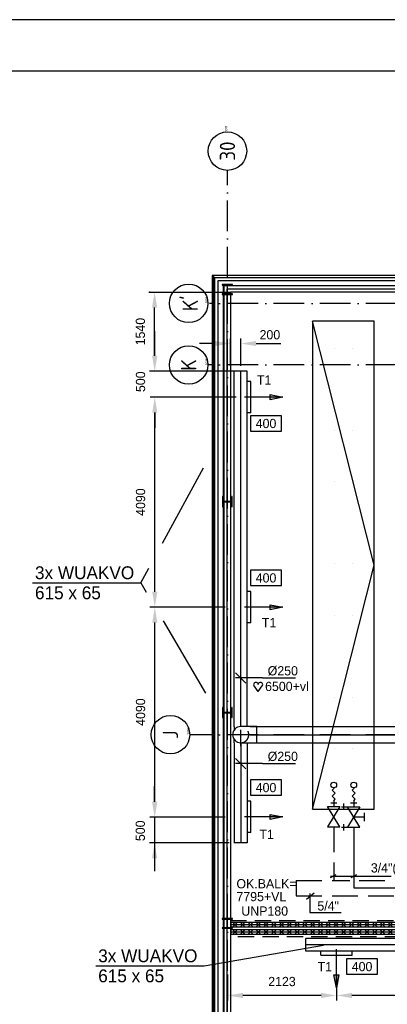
# Model space of a CAD drawing. Extents: x 25315 to 170951, y 867852 to 951952.
# Tile 39 of 119: x 51020 to 58175, y 932777 to 951952. Entities that reach past the tile are written whole.
import ezdxf
from ezdxf.enums import TextEntityAlignment as Align

# ---------------------------------------------------------------- set-up
doc = ezdxf.new("R2010")
doc.units = 0
doc.header["$LTSCALE"] = 100
for name, pattern in [('2322107', [2000, 1000, 1000]), ('2322108', [7, 5, -2]), ('CENTER2', [11.25, 7.5, -1.25, 1.25, -1.25]), ('CENTER4', [5, 3.125, -0.625, 0.625, -0.625]), ('DASHDOT', [9, 6, -1.5, 0, -1.5]), ('HIDDEN2', [4.7625, 3.175, -1.5875]), ('HIDDENINV', [3.75, 0, -1.25, 2.5])]:
    doc.linetypes.add(name, pattern=pattern)
doc.layers.get('0').update_dxf_attribs({"linetype": 'CONTINUOUS'})
doc.layers.get('DEFPOINTS').update_dxf_attribs({"linetype": 'CONTINUOUS'})
for name, color, linetype in [('00KAD025', 2, 'CONTINUOUS'), ('00KAD070', 5, 'CONTINUOUS'), ('AL$7----_STRAMIEN', 1, 'DASHDOT'), ('ALN-----_BLOCKNAAM', 2, 'CONTINUOUS'), ('ALXA7---_KALKZVUIL', 1, 'CONTINUOUS'), ('BOUW', 8, 'CONTINUOUS'), ('WL561---', 4, 'CONTINUOUS'), ('WL561---_AANVOER', 4, 'CONTINUOUS'), ('WL561---_RETOUR', 4, 'CONTINUOUS'), ('WL570---', 3, 'CONTINUOUS'), ('WL570---_HARTLIJN', 7, 'CONTINUOUS'), ('WL570---_RETOUR', 3, 'CONTINUOUS'), ('WL570---_TOEVOER', 3, 'CONTINUOUS'), ('WM561---', 1, 'CONTINUOUS'), ('WM570---', 1, 'CONTINUOUS')]:
    doc.layers.add(name, color=color, linetype=linetype)
doc.styles.add('BURO-018', font='BUROFONT.shx', dxfattribs={"height": 180})
doc.styles.get("Standard").update_dxf_attribs({"font": 'ISOCP'})
doc.dimstyles.new('CEES', dxfattribs={"dimscale": 100, "dimtxt": 3, "dimasz": 3, "dimexe": 1, "dimexo": 1, "dimgap": 1.5, "dimtad": 0, "dimdec": 0, "dimzin": 0, "dimtxsty": 'BURO-018', "dimcen": -3, "dimdle": 1.25, "dimclrd": 1, "dimclre": 1, "dimclrt": 1, "dimazin": 3, "dimtfac": 0.75, "dimtdec": 0, "dimtofl": 0, "dimtmove": 0, "dimatfit": 3, "dimtvp": 1.5, "dimtolj": 1, "dimtzin": 0})

# ---------------------------------------------------------------- blocks, each defined once
blk = doc.blocks.new('*U40')
at = {"layer": 'ALXA7---_KALKZVUIL', "color": 0}
for p, q in [((5054, 63030), (5154, 63130)), ((5154, 63030), (5054, 63130)), ((5205, 63030), (5305, 63130)), ((5305, 63030), (5205, 63130)), ((5357, 63030), (5457, 63130)), ((5457, 63030), (5357, 63130)), ((5508, 63030), (5608, 63130)), ((5608, 63030), (5508, 63130)), ((5659, 63030), (5759, 63130)), ((5759, 63030), (5659, 63130)), ((5810, 63030), (5910, 63130)), ((5910, 63030), (5810, 63130)), ((5962, 63030), (6062, 63130)), ((6062, 63030), (5962, 63130)), ((6113, 63030), (6213, 63130)), ((6213, 63030), (6113, 63130)), ((6264, 63030), (6364, 63130)), ((6364, 63030), (6264, 63130)), ((6415, 63030), (6515, 63130)), ((6515, 63030), (6415, 63130)), ((6566, 63030), (6666, 63130)), ((6666, 63030), (6566, 63130)), ((6718, 63030), (6818, 63130)), ((6818, 63030), (6718, 63130)), ((6869, 63030), (6969, 63130)), ((6969, 63030), (6869, 63130)), ((7020, 63030), (7120, 63130)), ((7120, 63030), (7020, 63130)), ((7171, 63030), (7271, 63130)), ((7271, 63030), (7171, 63130)), ((7322, 63030), (7422, 63130)), ((7422, 63030), (7322, 63130)), ((7474, 63030), (7574, 63130)), ((7574, 63030), (7474, 63130)), ((7625, 63030), (7725, 63130)), ((7725, 63030), (7625, 63130)), ((7776, 63030), (7876, 63130)), ((7876, 63030), (7776, 63130)), ((7927, 63030), (8027, 63130)), ((8027, 63030), (7927, 63130)), ((8078, 63030), (8178, 63130)), ((8178, 63030), (8078, 63130)), ((8230, 63030), (8330, 63130)), ((8330, 63030), (8230, 63130)), ((8381, 63030), (8481, 63130)), ((8481, 63030), (8381, 63130)), ((8532, 63030), (8632, 63130)), ((8632, 63030), (8532, 63130)), ((8683, 63030), (8783, 63130)), ((8783, 63030), (8683, 63130)), ((8834, 63030), (8934, 63130)), ((8934, 63030), (8834, 63130)), ((8986, 63030), (9086, 63130)), ((9086, 63030), (8986, 63130)), ((9137, 63030), (9237, 63130)), ((9237, 63030), (9137, 63130)), ((9288, 63030), (9388, 63130)), ((9388, 63030), (9288, 63130)), ((9439, 63030), (9539, 63130)), ((9539, 63030), (9439, 63130)), ((9590, 63030), (9690, 63130)), ((9690, 63030), (9590, 63130)), ((9742, 63030), (9842, 63130)), ((9842, 63030), (9742, 63130)), ((9893, 63030), (9993, 63130)), ((9993, 63030), (9893, 63130)), ((10044, 63030), (10144, 63130)), ((10144, 63030), (10044, 63130)), ((10195, 63030), (10295, 63130)), ((10295, 63030), (10195, 63130)), ((10347, 63030), (10447, 63130)), ((10447, 63030), (10347, 63130)), ((10498, 63030), (10598, 63130)), ((10598, 63030), (10498, 63130)), ((10649, 63030), (10749, 63130)), ((10749, 63030), (10649, 63130)), ((10800, 63030), (10900, 63130)), ((10900, 63030), (10800, 63130)), ((10951, 63030), (11051, 63130)), ((11051, 63030), (10951, 63130)), ((11103, 63030), (11203, 63130)), ((11203, 63030), (11103, 63130)), ((11254, 63030), (11354, 63130)), ((11354, 63030), (11254, 63130)), ((11405, 63030), (11505, 63130)), ((11505, 63030), (11405, 63130)), ((11556, 63030), (11656, 63130)), ((11656, 63030), (11556, 63130)), ((11707, 63030), (11807, 63130)), ((11807, 63030), (11707, 63130)), ((11859, 63030), (11959, 63130)), ((11959, 63030), (11859, 63130)), ((12010, 63030), (12110, 63130)), ((12110, 63030), (12010, 63130)), ((12161, 63030), (12261, 63130)), ((12261, 63030), (12161, 63130)), ((12312, 63030), (12412, 63130)), ((12412, 63030), (12312, 63130)), ((12463, 63030), (12563, 63130)), ((12563, 63030), (12463, 63130)), ((12615, 63030), (12715, 63130)), ((12715, 63030), (12615, 63130)), ((12766, 63030), (12866, 63130)), ((12866, 63030), (12766, 63130)), ((12917, 63030), (13017, 63130)), ((13017, 63030), (12917, 63130)), ((13068, 63030), (13168, 63130)), ((13168, 63030), (13068, 63130)), ((13219, 63030), (13319, 63130)), ((13319, 63030), (13219, 63130)), ((13371, 63030), (13471, 63130)), ((13471, 63030), (13371, 63130)), ((13522, 63030), (13622, 63130)), ((13622, 63030), (13522, 63130)), ((13673, 63030), (13773, 63130)), ((13773, 63030), (13673, 63130)), ((13824, 63030), (13924, 63130)), ((13924, 63030), (13824, 63130)), ((13976, 63030), (14076, 63130)), ((14076, 63030), (13976, 63130)), ((14127, 63030), (14227, 63130)), ((14227, 63030), (14127, 63130)), ((14278, 63030), (14378, 63130)), ((14378, 63030), (14278, 63130)), ((14429, 63030), (14529, 63130)), ((14529, 63030), (14429, 63130)), ((14580, 63030), (14680, 63130)), ((14680, 63030), (14580, 63130)), ((14732, 63030), (14832, 63130)), ((14832, 63030), (14732, 63130)), ((14883, 63030), (14983, 63130)), ((14983, 63030), (14883, 63130)), ((15034, 63030), (15134, 63130)), ((15134, 63030), (15034, 63130)), ((15185, 63030), (15285, 63130)), ((15285, 63030), (15185, 63130)), ((15336, 63030), (15436, 63130)), ((15436, 63030), (15336, 63130)), ((15488, 63030), (15588, 63130)), ((15588, 63030), (15488, 63130)), ((15639, 63030), (15739, 63130)), ((15739, 63030), (15639, 63130)), ((15790, 63030), (15890, 63130)), ((15890, 63030), (15790, 63130)), ((15941, 63030), (16041, 63130)), ((16041, 63030), (15941, 63130)), ((16092, 63030), (16192, 63130)), ((16192, 63030), (16092, 63130)), ((16244, 63030), (16344, 63130)), ((16344, 63030), (16244, 63130)), ((16395, 63030), (16495, 63130)), ((16495, 63030), (16395, 63130)), ((16546, 63030), (16646, 63130)), ((16646, 63030), (16546, 63130)), ((16697, 63030), (16797, 63130)), ((16797, 63030), (16697, 63130)), ((16848, 63030), (16948, 63130)), ((16948, 63030), (16848, 63130)), ((17000, 63030), (17100, 63130)), ((17100, 63030), (17000, 63130)), ((17151, 63030), (17251, 63130)), ((17251, 63030), (17151, 63130)), ((17302, 63030), (17402, 63130)), ((17402, 63030), (17302, 63130))]:
    blk.add_line(p, q, dxfattribs=at)
blk = doc.blocks.new('*U41')
at = {"layer": 'ALXA7---_KALKZVUIL', "color": 0}
for p, q in [((5054, 62887), (5154, 62987)), ((5154, 62887), (5054, 62987)), ((5205, 62887), (5305, 62987)), ((5305, 62887), (5205, 62987)), ((5357, 62887), (5457, 62987)), ((5457, 62887), (5357, 62987)), ((5508, 62887), (5608, 62987)), ((5608, 62887), (5508, 62987)), ((5659, 62887), (5759, 62987)), ((5759, 62887), (5659, 62987)), ((5810, 62887), (5910, 62987)), ((5910, 62887), (5810, 62987)), ((5962, 62887), (6062, 62987)), ((6062, 62887), (5962, 62987)), ((6113, 62887), (6213, 62987)), ((6213, 62887), (6113, 62987)), ((6264, 62887), (6364, 62987)), ((6364, 62887), (6264, 62987)), ((6415, 62887), (6515, 62987)), ((6515, 62887), (6415, 62987)), ((6566, 62887), (6666, 62987)), ((6666, 62887), (6566, 62987)), ((6718, 62887), (6818, 62987)), ((6818, 62887), (6718, 62987)), ((6869, 62887), (6969, 62987)), ((6969, 62887), (6869, 62987)), ((7020, 62887), (7120, 62987)), ((7120, 62887), (7020, 62987)), ((7171, 62887), (7271, 62987)), ((7271, 62887), (7171, 62987)), ((7322, 62887), (7422, 62987)), ((7422, 62887), (7322, 62987)), ((7474, 62887), (7574, 62987)), ((7574, 62887), (7474, 62987)), ((7625, 62887), (7725, 62987)), ((7725, 62887), (7625, 62987)), ((7776, 62887), (7876, 62987)), ((7876, 62887), (7776, 62987)), ((7927, 62887), (8027, 62987)), ((8027, 62887), (7927, 62987)), ((8078, 62887), (8178, 62987)), ((8178, 62887), (8078, 62987)), ((8230, 62887), (8330, 62987)), ((8330, 62887), (8230, 62987)), ((8381, 62887), (8481, 62987)), ((8481, 62887), (8381, 62987)), ((8532, 62887), (8632, 62987)), ((8632, 62887), (8532, 62987)), ((8683, 62887), (8783, 62987)), ((8783, 62887), (8683, 62987)), ((8834, 62887), (8934, 62987)), ((8934, 62887), (8834, 62987)), ((8986, 62887), (9086, 62987)), ((9086, 62887), (8986, 62987)), ((9137, 62887), (9237, 62987)), ((9237, 62887), (9137, 62987)), ((9288, 62887), (9388, 62987)), ((9388, 62887), (9288, 62987)), ((9439, 62887), (9539, 62987)), ((9539, 62887), (9439, 62987)), ((9590, 62887), (9690, 62987)), ((9690, 62887), (9590, 62987)), ((9742, 62887), (9842, 62987)), ((9842, 62887), (9742, 62987)), ((9893, 62887), (9993, 62987)), ((9993, 62887), (9893, 62987)), ((10044, 62887), (10144, 62987)), ((10144, 62887), (10044, 62987)), ((10195, 62887), (10295, 62987)), ((10295, 62887), (10195, 62987)), ((10347, 62887), (10447, 62987)), ((10447, 62887), (10347, 62987)), ((10498, 62887), (10598, 62987)), ((10598, 62887), (10498, 62987)), ((10649, 62887), (10749, 62987)), ((10749, 62887), (10649, 62987)), ((10800, 62887), (10900, 62987)), ((10900, 62887), (10800, 62987)), ((10951, 62887), (11051, 62987)), ((11051, 62887), (10951, 62987)), ((11103, 62887), (11203, 62987)), ((11203, 62887), (11103, 62987)), ((11254, 62887), (11354, 62987)), ((11354, 62887), (11254, 62987)), ((11405, 62887), (11505, 62987)), ((11505, 62887), (11405, 62987)), ((11556, 62887), (11656, 62987)), ((11656, 62887), (11556, 62987)), ((11707, 62887), (11807, 62987)), ((11807, 62887), (11707, 62987)), ((11859, 62887), (11959, 62987)), ((11959, 62887), (11859, 62987)), ((12010, 62887), (12110, 62987)), ((12110, 62887), (12010, 62987)), ((12161, 62887), (12261, 62987)), ((12261, 62887), (12161, 62987)), ((12312, 62887), (12412, 62987)), ((12412, 62887), (12312, 62987)), ((12463, 62887), (12563, 62987)), ((12563, 62887), (12463, 62987)), ((12615, 62887), (12715, 62987)), ((12715, 62887), (12615, 62987)), ((12766, 62887), (12866, 62987)), ((12866, 62887), (12766, 62987)), ((12917, 62887), (13017, 62987)), ((13017, 62887), (12917, 62987)), ((13068, 62887), (13168, 62987)), ((13168, 62887), (13068, 62987)), ((13219, 62887), (13319, 62987)), ((13319, 62887), (13219, 62987)), ((13371, 62887), (13471, 62987)), ((13471, 62887), (13371, 62987)), ((13522, 62887), (13622, 62987)), ((13622, 62887), (13522, 62987)), ((13673, 62887), (13773, 62987)), ((13773, 62887), (13673, 62987)), ((13824, 62887), (13924, 62987)), ((13924, 62887), (13824, 62987)), ((13976, 62887), (14076, 62987)), ((14076, 62887), (13976, 62987)), ((14127, 62887), (14227, 62987)), ((14227, 62887), (14127, 62987)), ((14278, 62887), (14378, 62987)), ((14378, 62887), (14278, 62987)), ((14429, 62887), (14529, 62987)), ((14529, 62887), (14429, 62987)), ((14580, 62887), (14680, 62987)), ((14680, 62887), (14580, 62987)), ((14732, 62887), (14832, 62987)), ((14832, 62887), (14732, 62987)), ((14883, 62887), (14983, 62987)), ((14983, 62887), (14883, 62987)), ((15034, 62887), (15134, 62987)), ((15134, 62887), (15034, 62987)), ((15185, 62887), (15285, 62987)), ((15285, 62887), (15185, 62987)), ((15336, 62887), (15436, 62987)), ((15436, 62887), (15336, 62987)), ((15488, 62887), (15588, 62987)), ((15588, 62887), (15488, 62987)), ((15639, 62887), (15739, 62987)), ((15739, 62887), (15639, 62987)), ((15790, 62887), (15890, 62987)), ((15890, 62887), (15790, 62987)), ((15941, 62887), (16041, 62987)), ((16041, 62887), (15941, 62987)), ((16092, 62887), (16192, 62987)), ((16192, 62887), (16092, 62987)), ((16244, 62887), (16344, 62987)), ((16344, 62887), (16244, 62987)), ((16395, 62887), (16495, 62987)), ((16495, 62887), (16395, 62987)), ((16546, 62887), (16646, 62987)), ((16646, 62887), (16546, 62987)), ((16697, 62887), (16797, 62987)), ((16797, 62887), (16697, 62987)), ((16848, 62887), (16948, 62987)), ((16948, 62887), (16848, 62987)), ((17000, 62887), (17100, 62987)), ((17100, 62887), (17000, 62987)), ((17151, 62887), (17251, 62987)), ((17251, 62887), (17151, 62987)), ((17302, 62887), (17402, 62987)), ((17402, 62887), (17302, 62987))]:
    blk.add_line(p, q, dxfattribs=at)
blk = doc.blocks.new('E001611600350$000')
at = {"color": 0, "linetype": 'HIDDENINV'}
for p, q in [((-8, -1.75), (-8, 1.75)), ((-8, 1.75), (8, 1.75)), ((8, 1.75), (8, -1.75)), ((8, -1.75), (-8, -1.75))]:
    blk.add_line(p, q, dxfattribs=at)
at = {"color": 0, "linetype": 'CONTINUOUS', "style": 'BURO-018'}
for tag, p in [('E_SGROEP', (4.5, 5)), ('E_SLET', (4.5, -3))]:
    blk.add_attdef(tag, text='', height=1.8, dxfattribs=at).set_placement(p, align=Align.MIDDLE)
blk = doc.blocks.new('1010')
at = {"layer": 'AL$7----_STRAMIEN', "color": 7, "linetype": 'CONTINUOUS'}
blk.add_circle((0, 750), 750, dxfattribs=at)
at = {"layer": 'ALN-----_BLOCKNAAM', "linetype": 'CONTINUOUS'}
blk.add_text('1010', height=100, dxfattribs=at).set_placement((0, 0))
blk = doc.blocks.new('HEA200')
at = {"color": 0, "linetype": 'CONTINUOUS'}
blk.add_lwpolyline([(3.25, 67, -0.41421356), (21.25, 85), (100, 85), (100, 95), (-100, 95), (-100, 85), (-21.25, 85, -0.41421356), (-3.25, 67), (-3.25, -67, -0.41421356), (-21.25, -85), (-100, -85), (-100, -95), (100, -95), (100, -85), (21.25, -85, -0.41421356), (3.25, -67)], format="xyb", close=True, dxfattribs=at)
blk = doc.blocks.new('1011')
at = {"layer": 'AL$7----_STRAMIEN', "color": 7, "linetype": 'CONTINUOUS'}
blk.add_circle((-750, 0), 750, dxfattribs=at)
at = {"layer": 'ALN-----_BLOCKNAAM', "linetype": 'CONTINUOUS'}
blk.add_text('1011', height=100, dxfattribs=at).set_placement((0, 0))
blk = doc.blocks.new('LU-1D-K-FA')
at = {"color": 0, "linetype": 'CONTINUOUS'}
for p, q in [((-0.5, 125), (0.5, 125)), ((-0.5, -125), (0.5, -125))]:
    blk.add_line(p, q, dxfattribs=at)
at = {"layer": 'WL570---_HARTLIJN', "linetype": 'CENTER2'}
blk.add_line((-0.5, 0), (0.5, 0), dxfattribs=at)
blk = doc.blocks.new('LU-PIJL7')
at = {"color": 0, "linetype": 'CONTINUOUS'}
for p, q in [((0, 0), (-15, 0)), ((-5, -1), (-5, 1)), ((-5, 1), (0, 0)), ((0, 0), (-5, -1))]:
    blk.add_line(p, q, dxfattribs=at)
blk.add_solid([(-5, 1), (-5, -1), (0, 0)], dxfattribs=at)
blk = doc.blocks.new('LU-ORND')
at = {"color": 0, "linetype": 'CONTINUOUS'}
for p, q in [((-3, 1.5), (-3, -1.5)), ((3, 1.5), (-3, 1.5)), ((3, -1.5), (3, 1.5)), ((-3, -1.5), (3, -1.5))]:
    blk.add_line(p, q, dxfattribs=at)
blk = doc.blocks.new('*D61')
at = {"color": 1, "linetype": 'BYBLOCK'}
for p, q in [((55022, 634639), (53550, 634639)), ((53650, 630849), (53650, 634339)), ((55022, 630549), (53550, 630549))]:
    blk.add_line(p, q, dxfattribs=at)
for points in [[(53600, 634339), (53700, 634339), (53650, 634639)], [(53600, 630849), (53700, 630849), (53650, 630549)]]:
    blk.add_solid(points, dxfattribs=at)
at = {"layer": 'DEFPOINTS', "color": 0, "linetype": 'BYBLOCK'}
for p in [(53650, 634639), (55122, 634639), (55122, 630549)]:
    blk.add_point(p, dxfattribs=at)
at = {"color": 1, "linetype": 'BYBLOCK', "insert": (53373, 632594), "char_height": 180, "attachment_point": 5, "rotation": 90, "style": 'BURO-018'}
blk.add_mtext('\\A1;4090', dxfattribs=at)
blk = doc.blocks.new('*D62')
at = {"color": 1, "linetype": 'BYBLOCK'}
for p, q in [((53750, 638729), (53750, 638729)), ((53650, 634939), (53650, 638429)), ((53750, 634639), (53750, 634639))]:
    blk.add_line(p, q, dxfattribs=at)
for points in [[(53600, 638429), (53700, 638429), (53650, 638729)], [(53600, 634939), (53700, 634939), (53650, 634639)]]:
    blk.add_solid(points, dxfattribs=at)
at = {"layer": 'DEFPOINTS', "color": 0, "linetype": 'BYBLOCK'}
for p in [(53650, 638729), (53650, 638729), (53650, 634639)]:
    blk.add_point(p, dxfattribs=at)
at = {"color": 1, "linetype": 'BYBLOCK', "insert": (53373, 636684), "char_height": 180, "attachment_point": 5, "rotation": 90, "style": 'BURO-018'}
blk.add_mtext('\\A1;4090', dxfattribs=at)
blk = doc.blocks.new('*D63')
at = {"color": 1, "linetype": 'BYBLOCK'}
for p, q in [((53550, 640774), (53546, 640774)), ((53646, 639535), (53646, 640474)), ((53550, 639235), (53546, 639235))]:
    blk.add_line(p, q, dxfattribs=at)
for points in [[(53596, 640474), (53696, 640474), (53646, 640774)], [(53596, 639535), (53696, 639535), (53646, 639235)]]:
    blk.add_solid(points, dxfattribs=at)
at = {"layer": 'DEFPOINTS', "color": 0, "linetype": 'BYBLOCK'}
for p in [(53646, 640774), (53650, 640774), (53650, 639235)]:
    blk.add_point(p, dxfattribs=at)
at = {"color": 1, "linetype": 'BYBLOCK', "insert": (53369, 640005), "char_height": 180, "attachment_point": 5, "rotation": 90, "style": 'BURO-018'}
blk.add_mtext('\\A1;1540', dxfattribs=at)
blk = doc.blocks.new('*U65', base_point=(55322, 166846))
at = {"layer": 'WM570---', "linetype": 'CONTINUOUS'}
for p, q in [((55222, 166946), (55422, 166746)), ((55747, 166846), (55222, 166846)), ((55747, 166846), (56387, 166846))]:
    blk.add_line(p, q, dxfattribs=at)
at = {"layer": 'WM570---', "linetype": 'CONTINUOUS', "style": 'BURO-018'}
blk.add_text('%%c250', height=180, dxfattribs=at).set_placement((55847, 166896))
blk = doc.blocks.new('LU-1D-K-13B')
at = {"color": 0, "linetype": 'CONTINUOUS'}
for p, q in [((-0.5, 157.5), (0.5, 157.5)), ((-0.5, -157.5), (0.5, -157.5))]:
    blk.add_line(p, q, dxfattribs=at)
at = {"layer": 'WL570---_HARTLIJN', "linetype": 'CENTER2'}
blk.add_line((-0.5, 0), (0.5, 0), dxfattribs=at)
blk = doc.blocks.new('*U69', base_point=(55322, 165897))
at = {"layer": 'WM570---', "linetype": 'CONTINUOUS'}
for p, q in [((55222, 165997), (55422, 165797)), ((55747, 165897), (55222, 165897)), ((55747, 165897), (56387, 165897))]:
    blk.add_line(p, q, dxfattribs=at)
at = {"layer": 'WM570---', "linetype": 'CONTINUOUS', "style": 'BURO-018'}
blk.add_text('%%c250', height=180, dxfattribs=at).set_placement((55847, 165947))
blk = doc.blocks.new('*D70')
at = {"color": 1, "linetype": 'BYBLOCK'}
for p, q in [((55064, 627486), (55064, 626976)), ((57187, 627486), (57187, 626976)), ((56887, 627076), (55364, 627076))]:
    blk.add_line(p, q, dxfattribs=at)
for points in [[(55364, 627126), (55364, 627026), (55064, 627076)], [(56887, 627126), (56887, 627026), (57187, 627076)]]:
    blk.add_solid(points, dxfattribs=at)
at = {"layer": 'DEFPOINTS', "color": 0, "linetype": 'BYBLOCK'}
for p in [(55064, 627586), (57187, 627586), (55064, 627076)]:
    blk.add_point(p, dxfattribs=at)
at = {"color": 1, "linetype": 'BYBLOCK', "insert": (56125, 627346), "char_height": 180, "attachment_point": 5, "style": 'BURO-018'}
blk.add_mtext('\\A1;2123', dxfattribs=at)
blk = doc.blocks.new('*D71')
at = {"color": 1, "linetype": 'BYBLOCK'}
for p, q in [((57187, 627486), (57187, 626976)), ((61327, 627486), (61327, 626976)), ((61027, 627076), (57487, 627076))]:
    blk.add_line(p, q, dxfattribs=at)
for points in [[(57487, 627126), (57487, 627026), (57187, 627076)], [(61027, 627126), (61027, 627026), (61327, 627076)]]:
    blk.add_solid(points, dxfattribs=at)
at = {"layer": 'DEFPOINTS', "color": 0, "linetype": 'BYBLOCK'}
for p in [(57187, 627586), (61327, 627586), (57187, 627076)]:
    blk.add_point(p, dxfattribs=at)
at = {"color": 1, "linetype": 'BYBLOCK', "insert": (59257, 627346), "char_height": 180, "attachment_point": 5, "style": 'BURO-018'}
blk.add_mtext('\\A1;4140', dxfattribs=at)
blk = doc.blocks.new('3048301A')
at = {"color": 0, "linetype": 'CONTINUOUS'}
for p, q in [((-1, 2.5), (1, 2.5)), ((0, 0), (0, 2.5)), ((-2.5, 1.5), (2.5, -1.5)), ((-2.5, -3), (-2.5, 1.5)), ((2.5, 1.5), (-2.5, -1.5)), ((2.5, -3), (2.5, 1.5)), ((-3.25, -2.5), (-1.75, -2.5)), ((1.75, -2.5), (3.25, -2.5))]:
    blk.add_line(p, q, dxfattribs=at)
at = {"color": 0, "linetype": 'CONTINUOUS', "style": 'BURO-018', "flags": 1}
blk.add_attdef('CV_MATCODE', (0, 0), '', height=1.8, dxfattribs=at)
blk = doc.blocks.new('3048301')
at = {"color": 0, "linetype": 'CONTINUOUS'}
for p, q in [((-2.5, 1.5), (2.5, -1.5)), ((-2.5, -1.5), (-2.5, 1.5)), ((2.5, 1.5), (-2.5, -1.5)), ((2.5, -1.5), (2.5, 1.5))]:
    blk.add_line(p, q, dxfattribs=at)
at = {"color": 0, "linetype": 'CONTINUOUS', "style": 'BURO-018', "flags": 1}
blk.add_attdef('CV_MATCODE', (0, 0), '', height=1.8, dxfattribs=at)
blk = doc.blocks.new('LU-1D-BHSI--1-13B5-Q1')
at = {"color": 0, "linetype": 'CONTINUOUS'}
for p, q in [((0, 157.5), (-315, 157.5)), ((-315, 157.5), (-315, -157.5)), ((-315, -157.5), (0, -157.5))]:
    blk.add_line(p, q, dxfattribs=at)
at = {"color": 7, "linetype": 'HIDDEN2'}
blk.add_ellipse((0, 0), major_axis=(0, 157.5), ratio=1, start_param=0, end_param=3.1415927, dxfattribs=at)
at = {"color": 0, "linetype": 'CONTINUOUS'}
blk.add_ellipse((0, 0), major_axis=(0, 157.5), ratio=1, start_param=3.1415927, end_param=6.2831853, dxfattribs=at)
at = {"layer": 'WL570---_HARTLIJN', "linetype": 'CENTER4'}
for p, q in [((0, 220.5), (0, -220.5)), ((-315, 0), (0, 0))]:
    blk.add_line(p, q, dxfattribs=at)
blk = doc.blocks.new('HART')
at = {"color": 1}
for q in [(-39.7, 52.4), (39.7, 52.4)]:
    blk.add_line((0, 0), q, dxfattribs=at)
for centre, start, end in [((-22.1, 65.7), 0, 217.18669), ((22.1, 65.7), 322.81331, 180)]:
    blk.add_arc(centre, 22.1, start, end, dxfattribs=at)

msp = doc.modelspace()

# ---------------------------------------------------------------- linework, layer by layer
at = {"color": 1, "linetype": 'BYBLOCK'}
for p, q in [((53531.3, 946647.5), (55117.5, 946647.5)), ((53649.6, 945408.2), (53649.6, 945888.2)), ((55122.1, 945208.2), (55122.1, 945745.8)), ((55322.1, 945208.2), (55322.1, 945745.8)), ((54822.1, 945645.8), (54522.1, 945645.8)), ((55622.1, 945645.8), (56102.1, 945645.8)), ((55222.1, 945108.2), (53549.6, 945108.2)), ((55236.4, 944602.1), (53561.8, 944602.1)), ((53649.6, 944302.1), (53649.6, 944002.1)), ((53645.4, 936722.1), (53645.4, 937022.1)), ((53549.5, 936422.1), (53545.4, 936422.1)), ((53645.4, 936431.2), (53645.4, 935367.4)), ((55097.1, 935920.1), (53545.4, 935920.1))]:
    msp.add_line(p, q, dxfattribs=at)
at = {"color": 3, "linetype": 'CONTINUOUS'}
for p, q in [((56720.9, 946079.6), (56720.9, 936579.6)), ((57920.9, 941329.6), (56720.9, 946079.6)), ((56720.9, 946079.6, 1200), (56720.9, 946079.6)), ((57920.9, 946079.6), (56720.9, 946079.6)), ((57920.9, 946079.6, 1200), (56720.9, 946079.6, 1200)), ((57920.9, 946079.6, 1200), (57920.9, 946079.6)), ((57920.9, 936579.6), (57920.9, 946079.6)), ((57920.9, 936579.6, 1200), (57920.9, 946079.6, 1200)), ((56720.9, 936579.6), (57920.9, 941329.6)), ((56720.9, 936579.6), (57920.9, 936579.6))]:
    msp.add_line(p, q, dxfattribs=at)
at = {"color": 1, "linetype": 'BYBLOCK'}
for points in [[(54822.1, 945695.8), (54822.1, 945595.8), (55122.1, 945645.8)], [(55622.1, 945695.8), (55622.1, 945595.8), (55322.1, 945645.8)], [(53599.6, 945408.2), (53699.6, 945408.2), (53649.6, 945108.2)], [(53599.6, 944302.1), (53699.6, 944302.1), (53649.6, 944602.1)], [(53595.4, 936722.1), (53695.4, 936722.1), (53645.4, 936422.1)], [(53595.4, 935620.1), (53695.4, 935620.1), (53645.4, 935920.1)]]:
    msp.add_solid(points, dxfattribs=at)
at = {"layer": '00KAD025', "linetype": 'CONTINUOUS'}
msp.add_line((170950.7, 951952.4), (25314.7, 951952.4), dxfattribs=at)
at = {"layer": '00KAD070', "linetype": 'CONTINUOUS'}
msp.add_line((169950.7, 950952.4), (26314.7, 950952.4), dxfattribs=at)
at = {"layer": 'AL$7----_STRAMIEN', "color": 1}
for p, q in [((55063.6, 910027.3), (55063.6, 949018.6)), ((55063.6, 910027.3), (55063.6, 949018.6)), ((135768.3, 946427.5), (54713.7, 946427.5)), ((135768.3, 945227.5), (54689.6, 945227.5)), ((135768.3, 945227.5), (54693, 945227.5)), ((135768.3, 938027.5), (54329.2, 938027.5))]:
    msp.add_line(p, q, dxfattribs=at)
at = {"layer": 'BOUW'}
for p, q in [((84363.6, 946967.5), (54793.6, 946967.5)), ((54793.6, 946967.5), (54793.6, 912737.5)), ((54793.6, 946967.5), (54793.6, 946967.5))]:
    msp.add_line(p, q, dxfattribs=at)
for points in [[(84222.6, 940718.7), (84363.6, 940718.7), (84363.6, 946967.5), (54768.6, 946967.5), (54768.6, 912737.5), (67303.6, 912741.7)], [(84222.6, 940758.7), (84323.6, 940758.7), (84323.6, 946927.5), (54808.6, 946927.5), (54808.6, 912777.6), (67303.6, 912781.7)], [(67423.6, 912557.5), (67423.6, 912853.5), (54884.6, 912853.5), (54884.6, 946872.5), (76443.6, 946872.5)], [(67523.6, 912557.5), (67523.6, 912953.5), (54984.6, 912953.5), (54984.6, 946772.5), (76443.6, 946772.5)], [(67523.6, 913028.5), (55059.6, 913028.5), (55059.6, 946710), (76443.6, 946710)], [(67533.6, 934326.7), (55134.6, 934326.7)], [(67533.6, 934183.7), (55134.6, 934183.7)]]:
    msp.add_lwpolyline(points, dxfattribs=at)
for points in [[(67523.6, 912966), (54997.1, 912966), (54997.1, 946772.5), (76443.6, 946772.5), (76443.6, 946647.5), (55122.1, 946647.5), (55122.1, 913091), (67523.6, 913091)], [(67533.6, 934276.7), (55134.6, 934276.7), (55134.6, 934376.7), (67533.6, 934376.7)], [(67533.6, 934133.7), (55134.6, 934133.7), (55134.6, 934233.7), (67533.6, 934233.7)]]:
    msp.add_lwpolyline(points, close=True, dxfattribs=at)
for points in [[(54996.6, 938462.5, -0.4142136), (54978.6, 938480.5), (54978.6, 938559.2), (54968.6, 938559.2), (54968.6, 938359.2), (54978.6, 938359.2), (54978.6, 938438, -0.4142136), (54996.6, 938456), (55130.6, 938456, -0.4142136), (55148.6, 938438), (55148.6, 938359.2), (55158.6, 938359.2), (55158.6, 938559.2), (55148.6, 938559.2), (55148.6, 938480.5, -0.4142136), (55130.6, 938462.5)], [(55066.8, 934419.5, -0.4142136), (55084.8, 934437.5), (55163.6, 934437.5), (55163.6, 934447.5), (54963.6, 934447.5), (54963.6, 934437.5), (55042.3, 934437.5, -0.4142136), (55060.3, 934419.5), (55060.3, 934285.5, -0.4142136), (55042.3, 934267.5), (54963.6, 934267.5), (54963.6, 934257.5), (55163.6, 934257.5), (55163.6, 934267.5), (55084.8, 934267.5, -0.4142136), (55066.8, 934285.5)]]:
    msp.add_lwpolyline(points, format="xyb", close=True, dxfattribs=at)
at = {"layer": 'DEFPOINTS', "color": 0, "linetype": 'BYBLOCK'}
for p in [(55122.1, 945645.8), (53649.6, 945108.2), (55122.1, 945108.2), (55322.1, 945108.2), (55322.1, 945108.2), (53649.6, 944602.1), (53649.5, 936422.1), (53645.4, 935920.1), (55197.1, 935920.1)]:
    msp.add_point(p, dxfattribs=at)
at = {"layer": 'WL561---'}
for p, q in [((57103.4, 936948.8), (57133.2, 936978.5)), ((57103.4, 936948.8), (57162.9, 936889.2)), ((57491.6, 936948.8), (57521.4, 936978.5)), ((57491.6, 936948.8), (57551.2, 936889.2)), ((57103.2, 936829.4), (57162.9, 936889.2)), ((57103.2, 936829.4), (57162.9, 936769.7)), ((57133.2, 936739.9), (57162.9, 936769.7)), ((57491.4, 936829.4), (57551.2, 936889.2)), ((57491.4, 936829.4), (57551.2, 936769.7)), ((57521.4, 936739.9), (57551.2, 936769.7)), ((57073.6, 936697.7), (57191.4, 936697.7)), ((57461.8, 936697.7), (57579.6, 936697.7))]:
    msp.add_line(p, q, dxfattribs=at)
at = {"layer": 'WL561---', "color": 1}
for p, q in [((57070.4, 935244.4), (57180.7, 935306.5)), ((57070.4, 935272), (58249.8, 935272)), ((57470.4, 935244.4), (57580.8, 935306.5)), ((56601.4, 934823.9), (56753.1, 934948)), ((56670.3, 934934.2), (56670.3, 934561.9)), ((56670.3, 934561.9), (57277.3, 934561.9))]:
    msp.add_line(p, q, dxfattribs=at)
for centre in [(57133.9, 937048), (57522.1, 937048)]:
    msp.add_circle(centre, 55.7, dxfattribs=at)
at = {"layer": 'WL561---_AANVOER', "linetype": '2322107'}
for p, q in [((57522.6, 936227.6), (57522.6, 935042.5)), ((57522.6, 935042.5), (64261.9, 935042.5))]:
    msp.add_line(p, q, dxfattribs=at)
at = {"layer": 'WL561---_RETOUR', "linetype": '2322108'}
for p, q in [((57133.2, 936991.6), (57133.2, 936978.5)), ((57521.4, 936991.6), (57521.4, 936978.5)), ((57133.2, 936739.9), (57133.2, 936632.7)), ((57521.4, 936739.9), (57521.4, 936632.7)), ((57133.2, 936236.7), (57133.2, 935188.3)), ((56403.3, 935188.3), (57446.9, 935188.3)), ((56403.3, 935188.3), (56403.3, 934892.5)), ((57629.6, 935188.3), (61704, 935188.3)), ((56403.3, 934892.5), (64257.7, 934892.5))]:
    msp.add_line(p, q, dxfattribs=at)
at = {"layer": 'WL570---', "color": 1}
for p, q in [((53796.8, 941755.7), (54594.4, 943223.2)), ((53378.1, 940985.5), (53534.2, 941272.7)), ((51270, 940985.5), (53378.1, 940985.5)), ((53378.1, 940985.5), (53484.6, 940803.5)), ((53809.6, 940248.2), (54635.4, 938837.3)), ((54608.7, 933525.3), (56935.6, 933927.7)), ((52500.6, 933525.3), (54608.7, 933525.3))]:
    msp.add_line(p, q, dxfattribs=at)
at = {"layer": 'WL570---_RETOUR', "color": 2, "linetype": 'HIDDEN2'}
for p, q in [((76390.9, 934402), (55127.3, 934402)), ((67491.2, 934092.4), (55127.3, 934092.4))]:
    msp.add_line(p, q, dxfattribs=at)
at = {"layer": 'WL570---_TOEVOER'}
for p, q in [((55445, 945109.1), (55198, 945109.1)), ((55519, 944909.1), (55446.4, 944909.1)), ((55519, 944295.1), (55519, 944909.1)), ((55519, 944295.1), (55446.4, 944295.1)), ((55519, 940819.1), (55446.4, 940819.1)), ((55519, 940205.1), (55519, 940819.1)), ((55519, 940205.1), (55446.4, 940205.1)), ((55519, 936735.7), (55446.4, 936735.7)), ((55519, 936121.7), (55519, 936735.7)), ((55519, 936121.7), (55446.4, 936121.7)), ((55448.7, 935922.1), (55189.8, 935922.1)), ((56588.2, 933808.7), (56588.2, 934058.7)), ((56879.9, 933736.8), (56879.9, 933809.3)), ((56879.9, 933736.8), (57493.9, 933736.8)), ((57493.9, 933736.8), (57493.9, 933809.3))]:
    msp.add_line(p, q, dxfattribs=at)
at = {"layer": 'WL570---_TOEVOER', "linetype": 'CONTINUOUS'}
for p, q in [((55197.1, 938185.3), (55197.1, 938124.4)), ((55197.1, 937867.3), (55197.1, 937941.8))]:
    msp.add_line(p, q, dxfattribs=at)
at = {"layer": 'WM561---'}
msp.add_line((53549.5, 936422.1), (53549.5, 936422.1), dxfattribs=at)

# ---------------------------------------------------------------- block references
at = {"layer": 'AL$7----_STRAMIEN'}
ref = msp.add_blockref('1011', (55063.6, 949768.6), dxfattribs=dict(at, xscale=0.5, yscale=0.5, zscale=0.5, rotation=90))
ref.add_attrib('STR-NAAM', '30', dxfattribs={"color": 3, "linetype": 'CONTINUOUS', "height": 300, "rotation": 90}).set_placement((55063.6, 949393.6), align=Align.MIDDLE)
ref = msp.add_blockref('1011', (55063.6, 949768.6), dxfattribs=dict(at, xscale=0.5, yscale=0.5, zscale=0.5, rotation=90))
ref.add_attrib('STR-NAAM', '30', dxfattribs={"color": 3, "linetype": 'CONTINUOUS', "height": 300, "rotation": 90}).set_placement((55063.6, 949393.6), align=Align.MIDDLE)
ref = msp.add_blockref('1010', (54684, 946427.5), dxfattribs=dict(at, xscale=0.5, yscale=0.5, zscale=0.5, rotation=90))
ref.add_attrib('STR-NAAM', "K'", dxfattribs={"color": 3, "linetype": 'CONTINUOUS', "height": 300, "rotation": 90}).set_placement((54309, 946427.5), align=Align.MIDDLE)
ref = msp.add_blockref('1010', (54684, 945227.5), dxfattribs=dict(at, xscale=0.5, yscale=0.5, zscale=0.5, rotation=90))
ref.add_attrib('STR-NAAM', 'K', dxfattribs={"color": 3, "linetype": 'CONTINUOUS', "height": 300, "rotation": 90}).set_placement((54309, 945227.5), align=Align.MIDDLE)
ref = msp.add_blockref('1010', (54329.2, 938027.5), dxfattribs=dict(at, xscale=0.5, yscale=0.5, zscale=0.5, rotation=90))
ref.add_attrib('STR-NAAM', 'J', dxfattribs={"color": 3, "linetype": 'CONTINUOUS', "height": 300, "rotation": 90}).set_placement((53954.2, 938027.5), align=Align.MIDDLE)
ref = msp.add_blockref('1010', (54329.2, 938027.5), dxfattribs=dict(at, xscale=0.5, yscale=0.5, zscale=0.5, rotation=90))
ref.add_attrib('STR-NAAM', 'J', dxfattribs={"color": 3, "linetype": 'CONTINUOUS', "height": 300, "rotation": 90}).set_placement((53954.2, 938027.5), align=Align.MIDDLE)
at = {"layer": 'BOUW'}
for name, p in [('HEA200', (55063.6, 946697.5)), ('*U40', (50105.9, 871247.1)), ('*U41', (50105.9, 871247.1))]:
    msp.add_blockref(name, p, dxfattribs=at)
at = {"layer": 'BOUW', "rotation": 90}
msp.add_blockref('HEA200', (55063.6, 942565.9), dxfattribs=at)
at = {"layer": 'WL561---', "color": 8, "xscale": 100, "yscale": 100, "zscale": 100, "rotation": 90}
for p in [(57320.9, 944756.5), (57320.9, 942156.5), (57320.9, 939556.5), (57320.9, 936956.5)]:
    msp.add_blockref('E001611600350$000', p, dxfattribs=at)
at = {"layer": 'WL561---_AANVOER', "color": 2, "xscale": 80, "yscale": 80, "zscale": 80, "rotation": 270.0000000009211}
msp.add_blockref('3048301A', (57522.1, 936424.8), dxfattribs=at)
at = {"layer": 'WL561---_RETOUR', "color": 2, "xscale": 80, "yscale": 80, "zscale": 80, "rotation": 270.0000000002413}
msp.add_blockref('3048301', (57133.8, 936432.1), dxfattribs=at)
at = {"layer": 'WL570---', "color": 1, "xscale": 2, "yscale": 2, "zscale": 2}
msp.add_blockref('HART', (55661.4, 938871.2), dxfattribs=at)
at = {"layer": 'WL570---_TOEVOER', "linetype": 'CONTINUOUS'}
for name, p, xscale, rotation in [('LU-1D-K-FA', (55322.1, 941646.8), 6922.915296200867, 90.00000000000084), ('LU-1D-K-13B', (57955, 938027.5), 4895.165688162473, 1.362590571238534e-12), ('LU-1D-K-FA', (55322.1, 936893.7), 1947.208748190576, 270.0000000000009), ('LU-1D-K-FA', (59524.8, 933933.7), 5873.299076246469, 180.0000000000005)]:
    msp.add_blockref(name, p, dxfattribs=dict(at, xscale=xscale, rotation=rotation))
at = {"layer": 'WL570---_TOEVOER', "color": 1, "xscale": 50, "yscale": 50, "zscale": 50}
for p in [(56144, 944599.7), (56144, 940509.7), (56144, 936426.3)]:
    msp.add_blockref('LU-PIJL7', p, dxfattribs=at)
at = {"layer": 'WL570---_TOEVOER', "linetype": 'CONTINUOUS', "rotation": 180}
msp.add_blockref('LU-1D-BHSI--1-13B5-Q1', (55322.1, 938027.5), dxfattribs=at)
at = {"layer": 'WL570---_TOEVOER', "color": 1, "xscale": 50, "yscale": 50, "zscale": 50, "rotation": 270}
msp.add_blockref('LU-PIJL7', (57184.5, 933099.4), dxfattribs=at)
at = {"layer": 'WM570---'}
ref = msp.add_blockref('LU-ORND', (55814.8, 944088.8), dxfattribs=dict(at, xscale=100, yscale=100, zscale=100))
ref.add_attrib('LU_TEXT1', '400', dxfattribs={"layer": '0', "color": 1, "linetype": 'CONTINUOUS', "height": 180, "style": 'BURO-018'}).set_placement((55814.8, 944088.8), align=Align.MIDDLE)
ref = msp.add_blockref('LU-ORND', (55814.8, 941081.5), dxfattribs=dict(at, xscale=100, yscale=100, zscale=100))
ref.add_attrib('LU_TEXT1', '400', dxfattribs={"layer": '0', "color": 1, "linetype": 'CONTINUOUS', "height": 180, "style": 'BURO-018'}).set_placement((55814.8, 941081.5), align=Align.MIDDLE)
for name, p in [('*U65', (55322.1, 939132.1)), ('*U69', (55322.1, 937465.6))]:
    msp.add_blockref(name, p, dxfattribs=at)
ref = msp.add_blockref('LU-ORND', (55814.8, 936998), dxfattribs=dict(at, xscale=100, yscale=100, zscale=100))
ref.add_attrib('LU_TEXT1', '400', dxfattribs={"layer": '0', "color": 1, "linetype": 'CONTINUOUS', "height": 180, "style": 'BURO-018'}).set_placement((55814.8, 936998), align=Align.MIDDLE)
ref = msp.add_blockref('LU-ORND', (57684.2, 933511.9), dxfattribs=dict(at, xscale=100, yscale=100, zscale=100))
ref.add_attrib('LU_TEXT1', '400', dxfattribs={"layer": '0', "color": 1, "linetype": 'CONTINUOUS', "height": 180, "style": 'BURO-018'}).set_placement((57684.2, 933511.9), align=Align.MIDDLE)

# ---------------------------------------------------------------- texts
at = {"color": 1, "linetype": 'BYBLOCK', "insert": (55889.7, 945815.4), "char_height": 180, "attachment_point": 5, "style": 'BURO-018'}
msp.add_mtext('\\A1;200', dxfattribs=at)
at = {"color": 1, "linetype": 'BYBLOCK', "char_height": 180, "attachment_point": 5, "rotation": 90, "style": 'BURO-018'}
for s, insert in [('\\A1;500', (53372.3, 944901.3)), ('500', (53368, 936156.3))]:
    msp.add_mtext(s, dxfattribs=dict(at, insert=insert))
at = {"layer": 'BOUW', "color": 1, "style": 'BURO-018'}
for s, height, p in [('3x WUAKVO', 250, (51317.2, 941056.8)), ('615 x 65', 250, (51317.2, 940665.5)), ('OK.BALK=', 180, (55238.4, 935035.3)), ('7795+VL', 180, (55238.4, 934784.6)), ('3x WUAKVO', 250, (52547.8, 933596.6)), ('615 x 65', 250, (52547.8, 933205.2))]:
    msp.add_text(s, height=height, dxfattribs=at).set_placement(p)
at = {"layer": 'WL561---', "color": 1, "style": 'BURO-018'}
for s, p in [('3/4"(5x)', (57855.4, 935343.6)), ('UNP180', (55333.9, 934503.1)), ('5/4"', (56813.9, 934602.4))]:
    msp.add_text(s, height=180, dxfattribs=at).set_placement(p)
at = {"layer": 'WL570---', "color": 1, "style": 'BURO-018'}
for s, p in [('T1', (55637.3, 944843.8)), ('T1', (55733.8, 940119.3)), ('6500+vl', (55796.5, 938878)), ('T1', (55685.5, 935997.4)), ('T1', (56819, 933418.3))]:
    msp.add_text(s, height=180, dxfattribs=at).set_placement(p)

# ---------------------------------------------------------------- dimensions: what is measured, and where the dimension line sits
at = {"layer": 'WL570---'}
dim = msp.add_linear_dim(base=(53646.1, 946647.5), p1=(53649.6, 945108.2), p2=(53649.6, 946647.5), angle=90, text='1540', dimstyle='CEES', dxfattribs=at)
dim.commit()
dim.dimension.update_dxf_attribs({"geometry": '*D63', "text_midpoint": (53368.7, 945877.9), "insert": (0, 305873.1)})
at = {"layer": 'WM561---'}
for base, p1, p2, picture, middle in [((53649.6, 944602.1), (53649.5, 940512.1), (53649.5, 944602.1), '*D62', (53372.7, 942557.1)), ((53649.5, 940512.1), (55122.1, 936422.1), (55122.1, 940512.1), '*D61', (53372.6, 938467.1))]:
    dim = msp.add_linear_dim(base=base, p1=p1, p2=p2, angle=90, dimstyle='CEES', dxfattribs=at)
    dim.commit()
    dim.dimension.update_dxf_attribs({"geometry": picture, "text_midpoint": middle, "insert": (0, 305873.1)})
at = {"layer": 'WM570---'}
for base, p1, p2, picture, middle in [((55063.6, 932948.7), (57186.9, 933458.8), (55063.6, 933458.8), '*D70', (56125.2, 933218.7)), ((57186.9, 932948.7), (61326.9, 933458.8), (57186.9, 933458.8), '*D71', (59256.9, 933218.8))]:
    dim = msp.add_linear_dim(base=base, p1=p1, p2=p2, dimstyle='CEES', dxfattribs=at)
    dim.commit()
    dim.dimension.update_dxf_attribs({"geometry": picture, "text_midpoint": middle, "insert": (0, 305873.1)})

doc.saveas('drawing.dxf')
